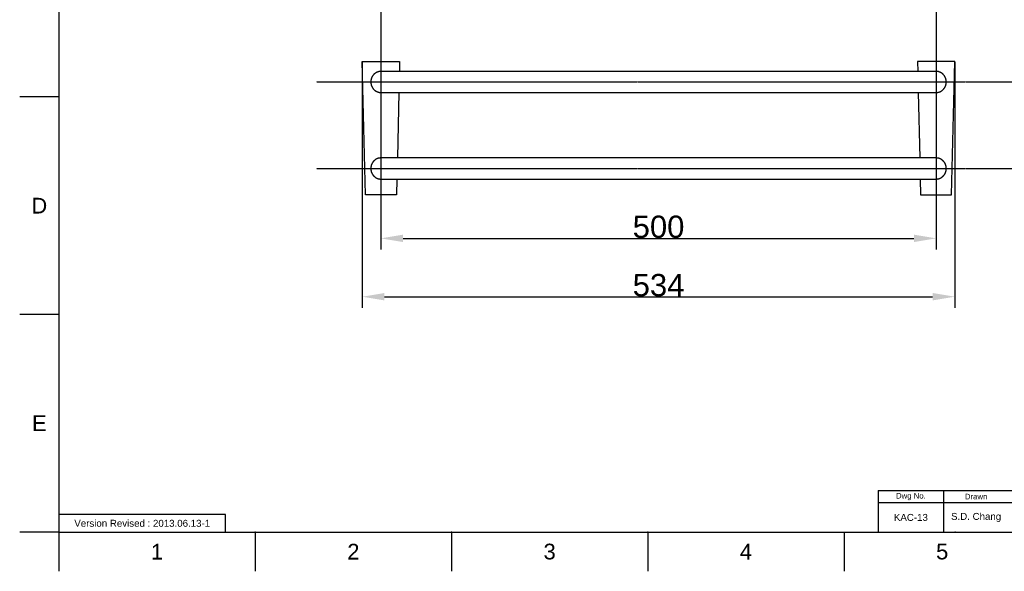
# Model space of a CAD drawing. Header units: millimetres. Extents: x 580 to 2065, y -13 to 1037.
# Tile 1 of 5: x 580 to 1467, y -13 to 483. Entities that reach past the tile are written whole.
import ezdxf

# ---------------------------------------------------------------- set-up
doc = ezdxf.new("R2010")
doc.units = ezdxf.units.MM
doc.header["$LTSCALE"] = 0.1
doc.linetypes.add('CENTER', pattern=[0.6, 0.375, -0.075, 0.075, -0.075])
for name, color, linetype in [('______', 1, 'CENTER'), ('DEFAULT', 7, 'Continuous'), ('FORM', 7, 'Continuous'), ('INLINE', 3, 'Continuous'), ('OUTLINE', 2, 'Continuous'), ('TEXT', 2, 'Continuous')]:
    doc.layers.add(name, color=color, linetype=linetype)
doc.styles.add('ARIAL', font='arial_0.ttf')
doc.styles.get("Standard").update_dxf_attribs({"font": 'arial_0.ttf'})
doc.dimstyles.new('DIMENSION STYLE 01', dxfattribs={"dimtxt": 20, "dimasz": 20, "dimexe": 10, "dimexo": 0.5, "dimgap": 0.09, "dimtad": 1, "dimtoh": 1, "dimdec": 0, "dimzin": 0, "dimdsep": 46, "dimtxsty": 'ARIAL', "dimcen": 0.5, "dimadec": 1, "dimazin": 0, "dimtfac": 1, "dimtdec": 4, "dimtofl": 0, "dimtmove": 0, "dimatfit": 3, "dimfxl": 1, "dimtolj": 1, "dimtzin": 0, "dimarcsym": 0})

# ---------------------------------------------------------------- blocks, each defined once
blk = doc.blocks.new('*D57')
at = {"layer": 'DEFAULT', "color": 0, "lineweight": -2, "transparency": 16777216}
for p, q in [((905.21, 325.24), (905.21, 276.42)), ((1405.21, 325.24), (1405.21, 276.42)), ((925.21, 286.42), (1385.21, 286.42))]:
    blk.add_line(p, q, dxfattribs=at)
at = {"layer": 'DEFAULT', "color": 0, "transparency": 16777216}
for points in [[(925.21, 289.76), (925.21, 283.09), (905.21, 286.42)], [(1385.21, 289.76), (1385.21, 283.09), (1405.21, 286.42)]]:
    blk.add_solid(points, dxfattribs=at)
at = {"layer": 'Defpoints', "color": 0, "transparency": 16777216}
for p in [(905.21, 325.74), (1405.21, 325.74), (1405.21, 286.42)]:
    blk.add_point(p, dxfattribs=at)
at = {"layer": 'DEFAULT', "color": 0, "transparency": 16777216, "insert": (1155.21, 296.73), "char_height": 20, "attachment_point": 5, "style": 'ARIAL'}
blk.add_mtext('\\A1;500', dxfattribs=at)
blk = doc.blocks.new('*D64')
at = {"layer": 'DEFAULT', "color": 0, "lineweight": -2, "transparency": 16777216}
for p, q in [((888.38, 445.24), (888.38, 223.9)), ((1422.04, 445.24), (1422.04, 223.9)), ((908.38, 233.9), (1402.04, 233.9))]:
    blk.add_line(p, q, dxfattribs=at)
at = {"layer": 'DEFAULT', "color": 0, "transparency": 16777216}
for points in [[(908.38, 237.24), (908.38, 230.57), (888.38, 233.9)], [(1402.04, 237.24), (1402.04, 230.57), (1422.04, 233.9)]]:
    blk.add_solid(points, dxfattribs=at)
at = {"layer": 'Defpoints', "color": 0, "transparency": 16777216}
for p in [(888.38, 445.74), (1422.04, 445.74), (1422.04, 233.9)]:
    blk.add_point(p, dxfattribs=at)
at = {"layer": 'DEFAULT', "color": 0, "transparency": 16777216, "insert": (1155.21, 244.21), "char_height": 20, "attachment_point": 5, "style": 'ARIAL'}
blk.add_mtext('\\A1;534', dxfattribs=at)

msp = doc.modelspace()

# ---------------------------------------------------------------- linework, layer by layer
for p, q in [((615.21, 1001.37), (615.21, 22.08)), ((615.21, 413.8), (579.86, 413.8)), ((615.21, 217.94), (579.86, 217.94)), ((615.21, 22.08), (579.86, 22.08)), ((615.21, 22.08), (2029.35, 22.08)), ((615.21, 22.08), (615.21, -13.27)), ((791.98, 22.08), (791.98, -13.27)), ((968.75, 22.08), (968.75, -13.27)), ((1145.51, 22.08), (1145.51, -13.27)), ((1322.28, 22.08), (1322.28, -13.27))]:
    msp.add_line(p, q)
for p in [(791.98, 22.08), (968.75, 22.08), (1145.51, 22.08), (1422.28, 22.08)]:
    msp.add_point(p)
at = {"layer": '______'}
for p, q in [((905.21, 813.45), (905.21, 295.75)), ((1405.21, 813.45), (1405.21, 295.75)), ((847.21, 427.24), (1828.61, 427.24)), ((847.21, 349.31), (1828.61, 349.31))]:
    msp.add_line(p, q, dxfattribs=at)
at = {"layer": 'FORM'}
for p, q in [((1353.1, 59.58), (2029.35, 59.58)), ((1353.1, 59.58), (1353.1, 22.08)), ((1411.85, 59.58), (1411.85, 22.08)), ((1529.35, 48.33), (1353.1, 48.33))]:
    msp.add_line(p, q, dxfattribs=at)
msp.add_lwpolyline([(615.21, 22.08), (765.21, 22.08), (765.21, 37.71), (615.21, 37.71)], close=True, dxfattribs=at)
at = {"layer": 'INLINE'}
for p, q in [((891.25, 325.74), (888.38, 445.74)), ((888.38, 445.74), (922.04, 445.74)), ((922.04, 445.74), (921.82, 436.74)), ((1422.04, 445.74), (1388.38, 445.74)), ((1388.38, 445.74), (1388.6, 436.74)), ((1419.18, 325.74), (1422.04, 445.74)), ((899.73, 434.84), (899.73, 434.84)), ((899.85, 434.93), (899.85, 434.93)), ((900.09, 435.1), (900.08, 435.1)), ((921.37, 417.74), (919.97, 358.81)), ((1389.05, 417.74), (1390.46, 358.81)), ((899.85, 357), (899.85, 357)), ((899.97, 357.09), (899.97, 357.09)), ((900.09, 357.17), (900.08, 357.17)), ((900.21, 357.25), (900.2, 357.25)), ((898.83, 342.51), (898.91, 342.43)), ((919.51, 339.81), (919.18, 325.74)), ((1390.91, 339.81), (1391.25, 325.74)), ((919.18, 325.74), (891.25, 325.74)), ((1391.25, 325.74), (1419.18, 325.74))]:
    msp.add_line(p, q, dxfattribs=at)
at = {"layer": 'OUTLINE'}
for p, q in [((899.4, 434.57), (899.23, 434.42)), ((899.58, 434.72), (899.4, 434.57)), ((899.75, 434.86), (899.58, 434.72)), ((899.94, 434.99), (899.75, 434.86)), ((900.12, 435.13), (899.94, 434.99)), ((900.31, 435.25), (900.12, 435.13)), ((900.5, 435.38), (900.31, 435.25)), ((900.7, 435.5), (900.5, 435.38)), ((900.89, 435.61), (900.7, 435.5)), ((901.1, 435.72), (900.89, 435.61)), ((901.3, 435.82), (901.1, 435.72)), ((901.51, 435.92), (901.3, 435.82)), ((901.71, 436.01), (901.51, 435.92)), ((901.93, 436.1), (901.71, 436.01)), ((902.14, 436.18), (901.93, 436.1)), ((902.35, 436.26), (902.14, 436.18)), ((902.57, 436.33), (902.35, 436.26)), ((902.79, 436.4), (902.57, 436.33)), ((903.01, 436.46), (902.79, 436.4)), ((903.23, 436.51), (903.01, 436.46)), ((903.45, 436.56), (903.23, 436.51)), ((903.67, 436.6), (903.45, 436.56)), ((903.89, 436.64), (903.67, 436.6)), ((904.11, 436.67), (903.89, 436.64)), ((904.33, 436.69), (904.11, 436.67)), ((904.55, 436.71), (904.33, 436.69)), ((904.77, 436.73), (904.55, 436.71)), ((904.99, 436.73), (904.77, 436.73)), ((905.21, 436.74), (904.99, 436.73)), ((1405.21, 436.74), (905.21, 436.74)), ((1405.43, 436.73), (1405.21, 436.74)), ((1405.65, 436.73), (1405.43, 436.73)), ((1405.87, 436.71), (1405.65, 436.73)), ((1406.09, 436.69), (1405.87, 436.71)), ((1406.31, 436.67), (1406.09, 436.69)), ((1406.54, 436.64), (1406.31, 436.67)), ((1406.76, 436.6), (1406.54, 436.64)), ((1406.98, 436.56), (1406.76, 436.6)), ((1407.2, 436.51), (1406.98, 436.56)), ((1407.42, 436.46), (1407.2, 436.51)), ((1407.64, 436.4), (1407.42, 436.46)), ((1407.85, 436.33), (1407.64, 436.4)), ((1408.07, 436.26), (1407.85, 436.33)), ((1408.29, 436.18), (1408.07, 436.26)), ((1408.5, 436.1), (1408.29, 436.18)), ((1408.71, 436.01), (1408.5, 436.1)), ((1408.92, 435.92), (1408.71, 436.01)), ((1409.12, 435.82), (1408.92, 435.92)), ((1409.33, 435.72), (1409.12, 435.82)), ((1409.53, 435.61), (1409.33, 435.72)), ((1409.73, 435.5), (1409.53, 435.61)), ((1409.92, 435.38), (1409.73, 435.5)), ((1410.11, 435.25), (1409.92, 435.38)), ((1410.3, 435.13), (1410.11, 435.25)), ((1410.49, 434.99), (1410.3, 435.13)), ((1410.67, 434.86), (1410.49, 434.99)), ((1410.85, 434.72), (1410.67, 434.86)), ((1411.02, 434.57), (1410.85, 434.72)), ((1411.19, 434.42), (1411.02, 434.57)), ((896.09, 427.69), (896.08, 427.46)), ((896.08, 427.46), (896.08, 427.24)), ((896.08, 427.24), (896.08, 427.01)), ((896.08, 427.01), (896.09, 426.78)), ((896.1, 427.92), (896.09, 427.69)), ((896.09, 426.78), (896.1, 426.55)), ((896.12, 428.15), (896.1, 427.92)), ((896.1, 426.55), (896.12, 426.32)), ((896.14, 428.38), (896.12, 428.15)), ((896.12, 426.32), (896.14, 426.09)), ((896.17, 428.61), (896.14, 428.38)), ((896.14, 426.09), (896.17, 425.86)), ((896.21, 428.84), (896.17, 428.61)), ((896.17, 425.86), (896.21, 425.63)), ((896.25, 429.07), (896.21, 428.84)), ((896.29, 429.3), (896.25, 429.07)), ((896.35, 429.53), (896.29, 429.3)), ((896.4, 429.76), (896.35, 429.53)), ((896.47, 429.98), (896.4, 429.76)), ((896.53, 430.21), (896.47, 429.98)), ((896.61, 430.43), (896.53, 430.21)), ((896.69, 430.65), (896.61, 430.43)), ((896.77, 430.87), (896.69, 430.65)), ((896.86, 431.09), (896.77, 430.87)), ((896.95, 431.3), (896.86, 431.09)), ((897.05, 431.52), (896.95, 431.3)), ((897.16, 431.73), (897.05, 431.52)), ((897.27, 431.93), (897.16, 431.73)), ((897.38, 432.13), (897.27, 431.93)), ((897.5, 432.33), (897.38, 432.13)), ((897.62, 432.53), (897.5, 432.33)), ((897.75, 432.72), (897.62, 432.53)), ((897.88, 432.91), (897.75, 432.72)), ((898.02, 433.1), (897.88, 432.91)), ((898.16, 433.28), (898.02, 433.1)), ((898.3, 433.45), (898.16, 433.28)), ((898.45, 433.62), (898.3, 433.45)), ((898.6, 433.79), (898.45, 433.62)), ((898.75, 433.95), (898.6, 433.79)), ((898.91, 434.11), (898.75, 433.95)), ((899.07, 434.27), (898.91, 434.11)), ((899.23, 434.42), (899.07, 434.27)), ((1411.35, 434.27), (1411.19, 434.42)), ((1411.52, 434.11), (1411.35, 434.27)), ((1411.67, 433.96), (1411.52, 434.11)), ((1411.83, 433.79), (1411.67, 433.96)), ((1411.98, 433.62), (1411.83, 433.79)), ((1412.12, 433.45), (1411.98, 433.62)), ((1412.27, 433.28), (1412.12, 433.45)), ((1412.4, 433.1), (1412.27, 433.28)), ((1412.54, 432.91), (1412.4, 433.1)), ((1412.67, 432.72), (1412.54, 432.91)), ((1412.8, 432.53), (1412.67, 432.72)), ((1412.92, 432.33), (1412.8, 432.53)), ((1413.04, 432.13), (1412.92, 432.33)), ((1413.16, 431.93), (1413.04, 432.13)), ((1413.26, 431.73), (1413.16, 431.93)), ((1413.37, 431.52), (1413.26, 431.73)), ((1413.47, 431.3), (1413.37, 431.52)), ((1413.56, 431.09), (1413.47, 431.3)), ((1413.65, 430.87), (1413.56, 431.09)), ((1413.74, 430.65), (1413.65, 430.87)), ((1413.82, 430.43), (1413.74, 430.65)), ((1413.89, 430.21), (1413.82, 430.43)), ((1413.96, 429.98), (1413.89, 430.21)), ((1414.02, 429.76), (1413.96, 429.98)), ((1414.08, 429.53), (1414.02, 429.76)), ((1414.13, 429.3), (1414.08, 429.53)), ((1414.18, 429.07), (1414.13, 429.3)), ((1414.22, 428.84), (1414.18, 429.07)), ((1414.25, 428.61), (1414.22, 428.84)), ((1414.22, 425.63), (1414.25, 425.86)), ((1414.28, 428.38), (1414.25, 428.61)), ((1414.25, 425.86), (1414.28, 426.09)), ((1414.31, 428.15), (1414.28, 428.38)), ((1414.28, 426.09), (1414.31, 426.32)), ((1414.32, 427.92), (1414.31, 428.15)), ((1414.31, 426.32), (1414.32, 426.55)), ((1414.34, 427.69), (1414.32, 427.92)), ((1414.32, 426.55), (1414.34, 426.78)), ((1414.35, 427.47), (1414.34, 427.69)), ((1414.34, 426.78), (1414.35, 427.01)), ((1414.35, 427.24), (1414.35, 427.47)), ((1414.35, 427.01), (1414.35, 427.24)), ((896.21, 425.63), (896.25, 425.4)), ((896.25, 425.4), (896.29, 425.17)), ((896.29, 425.17), (896.35, 424.94)), ((896.35, 424.94), (896.4, 424.72)), ((896.4, 424.72), (896.47, 424.49)), ((896.47, 424.49), (896.53, 424.27)), ((896.53, 424.27), (896.61, 424.04)), ((896.61, 424.04), (896.69, 423.82)), ((896.69, 423.82), (896.77, 423.6)), ((896.77, 423.6), (896.86, 423.38)), ((896.86, 423.38), (896.96, 423.17)), ((896.96, 423.17), (897.05, 422.96)), ((897.05, 422.96), (897.16, 422.75)), ((897.16, 422.75), (897.27, 422.54)), ((897.27, 422.54), (897.38, 422.34)), ((897.38, 422.34), (897.5, 422.14)), ((897.5, 422.14), (897.62, 421.94)), ((897.62, 421.94), (897.75, 421.75)), ((897.75, 421.75), (897.88, 421.56)), ((897.88, 421.56), (898.02, 421.38)), ((898.02, 421.38), (898.16, 421.2)), ((898.16, 421.2), (898.3, 421.02)), ((898.3, 421.02), (898.45, 420.85)), ((898.45, 420.85), (898.6, 420.68)), ((898.6, 420.68), (898.75, 420.52)), ((898.75, 420.52), (898.91, 420.36)), ((898.91, 420.36), (899.07, 420.2)), ((899.07, 420.2), (899.23, 420.05)), ((899.23, 420.05), (899.4, 419.9)), ((899.4, 419.9), (899.58, 419.76)), ((899.58, 419.76), (899.76, 419.62)), ((899.76, 419.62), (899.94, 419.48)), ((899.94, 419.48), (900.12, 419.35)), ((900.12, 419.35), (900.31, 419.22)), ((900.31, 419.22), (900.5, 419.1)), ((900.5, 419.1), (900.7, 418.98)), ((900.7, 418.98), (900.9, 418.86)), ((900.9, 418.86), (901.1, 418.76)), ((901.1, 418.76), (901.3, 418.65)), ((901.3, 418.65), (901.51, 418.55)), ((901.51, 418.55), (901.72, 418.46)), ((901.72, 418.46), (901.93, 418.37)), ((901.93, 418.37), (902.14, 418.29)), ((902.14, 418.29), (902.35, 418.21)), ((902.35, 418.21), (902.57, 418.14)), ((902.57, 418.14), (902.79, 418.08)), ((902.79, 418.08), (903.01, 418.02)), ((903.01, 418.02), (903.23, 417.96)), ((903.23, 417.96), (903.45, 417.92)), ((903.45, 417.92), (903.67, 417.87)), ((903.67, 417.87), (903.89, 417.84)), ((903.89, 417.84), (904.11, 417.81)), ((904.11, 417.81), (904.33, 417.78)), ((904.33, 417.78), (904.55, 417.76)), ((904.55, 417.76), (904.77, 417.75)), ((904.77, 417.75), (904.99, 417.74)), ((904.99, 417.74), (905.21, 417.74)), ((905.21, 417.74), (1405.21, 417.74)), ((1405.21, 417.74), (1405.43, 417.74)), ((1405.43, 417.74), (1405.65, 417.75)), ((1405.65, 417.75), (1405.87, 417.76)), ((1405.87, 417.76), (1406.09, 417.78)), ((1406.09, 417.78), (1406.31, 417.81)), ((1406.31, 417.81), (1406.54, 417.84)), ((1406.54, 417.84), (1406.76, 417.87)), ((1406.76, 417.87), (1406.98, 417.92)), ((1406.98, 417.92), (1407.2, 417.96)), ((1407.2, 417.96), (1407.42, 418.02)), ((1407.42, 418.02), (1407.64, 418.08)), ((1407.64, 418.08), (1407.85, 418.14)), ((1407.85, 418.14), (1408.07, 418.21)), ((1408.07, 418.21), (1408.29, 418.29)), ((1408.29, 418.29), (1408.5, 418.37)), ((1408.5, 418.37), (1408.71, 418.46)), ((1408.71, 418.46), (1408.92, 418.55)), ((1408.92, 418.55), (1409.12, 418.65)), ((1409.12, 418.65), (1409.33, 418.76)), ((1409.33, 418.76), (1409.53, 418.86)), ((1409.53, 418.86), (1409.73, 418.98)), ((1409.73, 418.98), (1409.92, 419.1)), ((1409.92, 419.1), (1410.11, 419.22)), ((1410.11, 419.22), (1410.3, 419.35)), ((1410.3, 419.35), (1410.49, 419.48)), ((1410.49, 419.48), (1410.67, 419.62)), ((1410.67, 419.62), (1410.85, 419.76)), ((1410.85, 419.76), (1411.02, 419.9)), ((1411.02, 419.9), (1411.19, 420.05)), ((1411.19, 420.05), (1411.35, 420.2)), ((1411.35, 420.2), (1411.52, 420.36)), ((1411.52, 420.36), (1411.67, 420.52)), ((1411.67, 420.52), (1411.83, 420.68)), ((1411.83, 420.68), (1411.98, 420.85)), ((1411.98, 420.85), (1412.12, 421.02)), ((1412.12, 421.02), (1412.27, 421.2)), ((1412.27, 421.2), (1412.4, 421.38)), ((1412.4, 421.38), (1412.54, 421.56)), ((1412.54, 421.56), (1412.67, 421.75)), ((1412.67, 421.75), (1412.8, 421.94)), ((1412.8, 421.94), (1412.92, 422.14)), ((1412.92, 422.14), (1413.04, 422.34)), ((1413.04, 422.34), (1413.16, 422.54)), ((1413.16, 422.54), (1413.26, 422.75)), ((1413.26, 422.75), (1413.37, 422.96)), ((1413.37, 422.96), (1413.47, 423.17)), ((1413.47, 423.17), (1413.56, 423.38)), ((1413.56, 423.38), (1413.65, 423.6)), ((1413.65, 423.6), (1413.74, 423.82)), ((1413.74, 423.82), (1413.82, 424.04)), ((1413.82, 424.04), (1413.89, 424.27)), ((1413.89, 424.27), (1413.96, 424.49)), ((1413.96, 424.49), (1414.02, 424.72)), ((1414.02, 424.72), (1414.08, 424.94)), ((1414.08, 424.94), (1414.13, 425.17)), ((1414.13, 425.17), (1414.18, 425.4)), ((1414.18, 425.4), (1414.22, 425.63)), ((897.75, 354.79), (897.62, 354.6)), ((897.88, 354.98), (897.75, 354.79)), ((898.02, 355.17), (897.88, 354.98)), ((898.16, 355.35), (898.02, 355.17)), ((898.3, 355.52), (898.16, 355.35)), ((898.45, 355.7), (898.3, 355.52)), ((898.6, 355.86), (898.45, 355.7)), ((898.75, 356.03), (898.6, 355.86)), ((898.91, 356.19), (898.75, 356.03)), ((899.07, 356.34), (898.91, 356.19)), ((899.23, 356.49), (899.07, 356.34)), ((899.4, 356.64), (899.23, 356.49)), ((899.58, 356.79), (899.4, 356.64)), ((899.75, 356.93), (899.58, 356.79)), ((899.94, 357.06), (899.75, 356.93)), ((900.12, 357.2), (899.94, 357.06)), ((900.31, 357.33), (900.12, 357.2)), ((900.5, 357.45), (900.31, 357.33)), ((900.7, 357.57), (900.5, 357.45)), ((900.89, 357.68), (900.7, 357.57)), ((901.1, 357.79), (900.89, 357.68)), ((901.3, 357.89), (901.1, 357.79)), ((901.51, 357.99), (901.3, 357.89)), ((901.71, 358.09), (901.51, 357.99)), ((901.93, 358.17), (901.71, 358.09)), ((902.14, 358.26), (901.93, 358.17)), ((902.35, 358.33), (902.14, 358.26)), ((902.57, 358.4), (902.35, 358.33)), ((902.79, 358.47), (902.57, 358.4)), ((903.01, 358.53), (902.79, 358.47)), ((903.23, 358.58), (903.01, 358.53)), ((903.45, 358.63), (903.23, 358.58)), ((903.67, 358.67), (903.45, 358.63)), ((903.89, 358.71), (903.67, 358.67)), ((904.11, 358.74), (903.89, 358.71)), ((904.33, 358.76), (904.11, 358.74)), ((904.55, 358.78), (904.33, 358.76)), ((904.77, 358.8), (904.55, 358.78)), ((904.99, 358.81), (904.77, 358.8)), ((905.21, 358.81), (904.99, 358.81)), ((1405.21, 358.81), (905.21, 358.81)), ((1405.43, 358.81), (1405.21, 358.81)), ((1405.65, 358.8), (1405.43, 358.81)), ((1405.87, 358.78), (1405.65, 358.8)), ((1406.09, 358.76), (1405.87, 358.78)), ((1406.31, 358.74), (1406.09, 358.76)), ((1406.54, 358.71), (1406.31, 358.74)), ((1406.76, 358.67), (1406.54, 358.71)), ((1406.98, 358.63), (1406.76, 358.67)), ((1407.2, 358.58), (1406.98, 358.63)), ((1407.42, 358.53), (1407.2, 358.58)), ((1407.64, 358.47), (1407.42, 358.53)), ((1407.85, 358.4), (1407.64, 358.47)), ((1408.07, 358.33), (1407.85, 358.4)), ((1408.29, 358.26), (1408.07, 358.33)), ((1408.5, 358.17), (1408.29, 358.26)), ((1408.71, 358.09), (1408.5, 358.17)), ((1408.92, 357.99), (1408.71, 358.09)), ((1409.12, 357.89), (1408.92, 357.99)), ((1409.33, 357.79), (1409.12, 357.89)), ((1409.53, 357.68), (1409.33, 357.79)), ((1409.73, 357.57), (1409.53, 357.68)), ((1409.92, 357.45), (1409.73, 357.57)), ((1410.11, 357.33), (1409.92, 357.45)), ((1410.3, 357.2), (1410.11, 357.33)), ((1410.49, 357.06), (1410.3, 357.2)), ((1410.67, 356.93), (1410.49, 357.06)), ((1410.85, 356.79), (1410.67, 356.93)), ((1411.02, 356.64), (1410.85, 356.79)), ((1411.19, 356.49), (1411.02, 356.64)), ((1411.35, 356.34), (1411.19, 356.49)), ((1411.52, 356.19), (1411.35, 356.34)), ((1411.67, 356.03), (1411.52, 356.19)), ((1411.83, 355.86), (1411.67, 356.03)), ((1411.98, 355.7), (1411.83, 355.86)), ((1412.12, 355.52), (1411.98, 355.7)), ((1412.27, 355.35), (1412.12, 355.52)), ((1412.4, 355.17), (1412.27, 355.35)), ((1412.54, 354.98), (1412.4, 355.17)), ((1412.67, 354.79), (1412.54, 354.98)), ((1412.8, 354.6), (1412.67, 354.79)), ((896.09, 349.76), (896.08, 349.54)), ((896.08, 349.54), (896.08, 349.31)), ((896.08, 349.31), (896.08, 349.08)), ((896.08, 349.08), (896.09, 348.85)), ((896.1, 349.99), (896.09, 349.76)), ((896.09, 348.85), (896.1, 348.62)), ((896.12, 350.22), (896.1, 349.99)), ((896.1, 348.62), (896.12, 348.39)), ((896.14, 350.45), (896.12, 350.22)), ((896.12, 348.39), (896.14, 348.16)), ((896.17, 350.68), (896.14, 350.45)), ((896.14, 348.16), (896.17, 347.93)), ((896.21, 350.91), (896.17, 350.68)), ((896.17, 347.93), (896.21, 347.7)), ((896.25, 351.14), (896.21, 350.91)), ((896.21, 347.7), (896.25, 347.47)), ((896.29, 351.37), (896.25, 351.14)), ((896.25, 347.47), (896.29, 347.24)), ((896.35, 351.6), (896.29, 351.37)), ((896.29, 347.24), (896.35, 347.02)), ((896.4, 351.83), (896.35, 351.6)), ((896.35, 347.02), (896.4, 346.79)), ((896.47, 352.06), (896.4, 351.83)), ((896.4, 346.79), (896.47, 346.56)), ((896.53, 352.28), (896.47, 352.06)), ((896.47, 346.56), (896.53, 346.34)), ((896.61, 352.5), (896.53, 352.28)), ((896.53, 346.34), (896.61, 346.11)), ((896.69, 352.72), (896.61, 352.5)), ((896.61, 346.11), (896.69, 345.89)), ((896.77, 352.94), (896.69, 352.72)), ((896.69, 345.89), (896.77, 345.67)), ((896.86, 353.16), (896.77, 352.94)), ((896.95, 353.38), (896.86, 353.16)), ((897.05, 353.59), (896.95, 353.38)), ((897.16, 353.8), (897.05, 353.59)), ((897.27, 354), (897.16, 353.8)), ((897.38, 354.21), (897.27, 354)), ((897.5, 354.41), (897.38, 354.21)), ((897.62, 354.6), (897.5, 354.41)), ((1412.92, 354.41), (1412.8, 354.6)), ((1413.04, 354.21), (1412.92, 354.41)), ((1413.16, 354), (1413.04, 354.21)), ((1413.26, 353.8), (1413.16, 354)), ((1413.37, 353.59), (1413.26, 353.8)), ((1413.47, 353.38), (1413.37, 353.59)), ((1413.56, 353.16), (1413.47, 353.38)), ((1413.65, 352.94), (1413.56, 353.16)), ((1413.74, 352.72), (1413.65, 352.94)), ((1413.65, 345.67), (1413.74, 345.89)), ((1413.82, 352.5), (1413.74, 352.72)), ((1413.74, 345.89), (1413.82, 346.11)), ((1413.89, 352.28), (1413.82, 352.5)), ((1413.82, 346.11), (1413.89, 346.34)), ((1413.96, 352.06), (1413.89, 352.28)), ((1413.89, 346.34), (1413.96, 346.56)), ((1414.02, 351.83), (1413.96, 352.06)), ((1413.96, 346.56), (1414.02, 346.79)), ((1414.08, 351.6), (1414.02, 351.83)), ((1414.02, 346.79), (1414.08, 347.02)), ((1414.13, 351.37), (1414.08, 351.6)), ((1414.08, 347.02), (1414.13, 347.24)), ((1414.18, 351.14), (1414.13, 351.37)), ((1414.13, 347.24), (1414.18, 347.47)), ((1414.22, 350.91), (1414.18, 351.14)), ((1414.18, 347.47), (1414.22, 347.7)), ((1414.25, 350.68), (1414.22, 350.91)), ((1414.22, 347.7), (1414.25, 347.93)), ((1414.28, 350.45), (1414.25, 350.68)), ((1414.25, 347.93), (1414.28, 348.16)), ((1414.31, 350.22), (1414.28, 350.45)), ((1414.28, 348.16), (1414.31, 348.39)), ((1414.32, 349.99), (1414.31, 350.22)), ((1414.31, 348.39), (1414.32, 348.62)), ((1414.34, 349.76), (1414.32, 349.99)), ((1414.32, 348.62), (1414.34, 348.85)), ((1414.35, 349.54), (1414.34, 349.76)), ((1414.34, 348.85), (1414.35, 349.08)), ((1414.35, 349.31), (1414.35, 349.54)), ((1414.35, 349.08), (1414.35, 349.31)), ((896.77, 345.67), (896.86, 345.46)), ((896.86, 345.46), (896.96, 345.24)), ((896.96, 345.24), (897.05, 345.03)), ((897.05, 345.03), (897.16, 344.82)), ((897.16, 344.82), (897.27, 344.61)), ((897.27, 344.61), (897.38, 344.41)), ((897.38, 344.41), (897.5, 344.21)), ((897.5, 344.21), (897.62, 344.02)), ((897.62, 344.02), (897.75, 343.82)), ((897.75, 343.82), (897.88, 343.63)), ((897.88, 343.63), (898.02, 343.45)), ((898.02, 343.45), (898.16, 343.27)), ((898.16, 343.27), (898.3, 343.09)), ((898.3, 343.09), (898.45, 342.92)), ((898.45, 342.92), (898.6, 342.75)), ((898.6, 342.75), (898.75, 342.59)), ((898.75, 342.59), (898.91, 342.43)), ((898.91, 342.43), (899.07, 342.28)), ((899.07, 342.28), (899.23, 342.12)), ((899.23, 342.12), (899.4, 341.97)), ((899.4, 341.97), (899.58, 341.83)), ((899.58, 341.83), (899.76, 341.69)), ((899.76, 341.69), (899.94, 341.55)), ((899.94, 341.55), (900.12, 341.42)), ((900.12, 341.42), (900.31, 341.29)), ((900.31, 341.29), (900.5, 341.17)), ((900.5, 341.17), (900.7, 341.05)), ((900.7, 341.05), (900.9, 340.94)), ((900.9, 340.94), (901.1, 340.83)), ((901.1, 340.83), (901.3, 340.72)), ((901.3, 340.72), (901.51, 340.62)), ((901.51, 340.62), (901.72, 340.53)), ((901.72, 340.53), (901.93, 340.44)), ((901.93, 340.44), (902.14, 340.36)), ((902.14, 340.36), (902.35, 340.28)), ((902.35, 340.28), (902.57, 340.21)), ((902.57, 340.21), (902.79, 340.15)), ((902.79, 340.15), (903.01, 340.09)), ((903.01, 340.09), (903.23, 340.04)), ((903.23, 340.04), (903.45, 339.99)), ((903.45, 339.99), (903.67, 339.95)), ((903.67, 339.95), (903.89, 339.91)), ((903.89, 339.91), (904.11, 339.88)), ((904.11, 339.88), (904.33, 339.85)), ((904.33, 339.85), (904.55, 339.83)), ((904.55, 339.83), (904.77, 339.82)), ((904.77, 339.82), (904.99, 339.81)), ((904.99, 339.81), (905.21, 339.81)), ((905.21, 339.81), (1405.21, 339.81)), ((1405.21, 339.81), (1405.43, 339.81)), ((1405.43, 339.81), (1405.65, 339.82)), ((1405.65, 339.82), (1405.87, 339.83)), ((1405.87, 339.83), (1406.09, 339.85)), ((1406.09, 339.85), (1406.31, 339.88)), ((1406.31, 339.88), (1406.54, 339.91)), ((1406.54, 339.91), (1406.76, 339.95)), ((1406.76, 339.95), (1406.98, 339.99)), ((1406.98, 339.99), (1407.2, 340.04)), ((1407.2, 340.04), (1407.42, 340.09)), ((1407.42, 340.09), (1407.64, 340.15)), ((1407.64, 340.15), (1407.85, 340.21)), ((1407.85, 340.21), (1408.07, 340.29)), ((1408.07, 340.29), (1408.29, 340.36)), ((1408.29, 340.36), (1408.5, 340.44)), ((1408.5, 340.44), (1408.71, 340.53)), ((1408.71, 340.53), (1408.92, 340.62)), ((1408.92, 340.62), (1409.12, 340.72)), ((1409.12, 340.72), (1409.33, 340.83)), ((1409.33, 340.83), (1409.53, 340.94)), ((1409.53, 340.94), (1409.73, 341.05)), ((1409.73, 341.05), (1409.92, 341.17)), ((1409.92, 341.17), (1410.11, 341.29)), ((1410.11, 341.29), (1410.3, 341.42)), ((1410.3, 341.42), (1410.49, 341.55)), ((1410.49, 341.55), (1410.67, 341.69)), ((1410.67, 341.69), (1410.85, 341.83)), ((1410.85, 341.83), (1411.02, 341.97)), ((1411.02, 341.97), (1411.19, 342.12)), ((1411.19, 342.12), (1411.35, 342.28)), ((1411.35, 342.28), (1411.52, 342.43)), ((1411.52, 342.43), (1411.67, 342.59)), ((1411.67, 342.59), (1411.83, 342.75)), ((1411.83, 342.75), (1411.98, 342.92)), ((1411.98, 342.92), (1412.12, 343.09)), ((1412.12, 343.09), (1412.27, 343.27)), ((1412.27, 343.27), (1412.4, 343.45)), ((1412.4, 343.45), (1412.54, 343.63)), ((1412.54, 343.63), (1412.67, 343.82)), ((1412.67, 343.82), (1412.8, 344.02)), ((1412.8, 344.02), (1412.92, 344.21)), ((1412.92, 344.21), (1413.04, 344.41)), ((1413.04, 344.41), (1413.16, 344.61)), ((1413.16, 344.61), (1413.26, 344.82)), ((1413.26, 344.82), (1413.37, 345.03)), ((1413.37, 345.03), (1413.47, 345.24)), ((1413.47, 345.24), (1413.56, 345.46)), ((1413.56, 345.46), (1413.65, 345.67))]:
    msp.add_line(p, q, dxfattribs=at)

# ---------------------------------------------------------------- texts
at = {"char_height": 14.14, "attachment_point": 5}
for s, width, insert in [('D', 10, (597.53, 315.87)), ('E', 10, (597.53, 120.01)), ('1', 50, (703.59, 4.4)), ('2', 50, (880.36, 4.4)), ('3', 50, (1057.13, 4.4)), ('4', 50, (1233.9, 4.4)), ('5', 50, (1410.66, 4.4))]:
    msp.add_mtext_dynamic_manual_height_columns(s, width=width, gutter_width=12.5, heights=[0], dxfattribs=dict(at, insert=insert))
at = {"layer": 'TEXT', "attachment_point": 5}
for s, width, insert, char_height in [('Dwg No.', 44.2361, (1382.48, 53.96), 5), ('Drawn', 23.5, (1441.23, 53.96), 5), ('KAC-13', 23.5, (1382.48, 35.21), 6.25), ('S.D. Chang', 46.4141, (1441.23, 35.21), 6.25), ('Version Revised : 2013.06.13-1', 147.9903, (690.21, 29.89), 6.25)]:
    msp.add_mtext_dynamic_manual_height_columns(s, width=width, gutter_width=12.5, heights=[0], dxfattribs=dict(at, insert=insert, char_height=char_height))

# ---------------------------------------------------------------- dimensions: what is measured, and where the dimension line sits
at = {"layer": 'DEFAULT'}
for base, p1, p2, picture, middle in [((1422.04, 233.9), (888.38, 445.74), (1422.04, 445.74), '*D64', (1155.21, 244.21)), ((1405.21, 286.42), (905.21, 325.74), (1405.21, 325.74), '*D57', (1155.21, 296.73))]:
    dim = msp.add_linear_dim(base=base, p1=p1, p2=p2, dimstyle='DIMENSION STYLE 01', dxfattribs=at)
    dim.commit()
    dim.dimension.update_dxf_attribs({"geometry": picture, "text_midpoint": middle})

doc.saveas('drawing.dxf')
